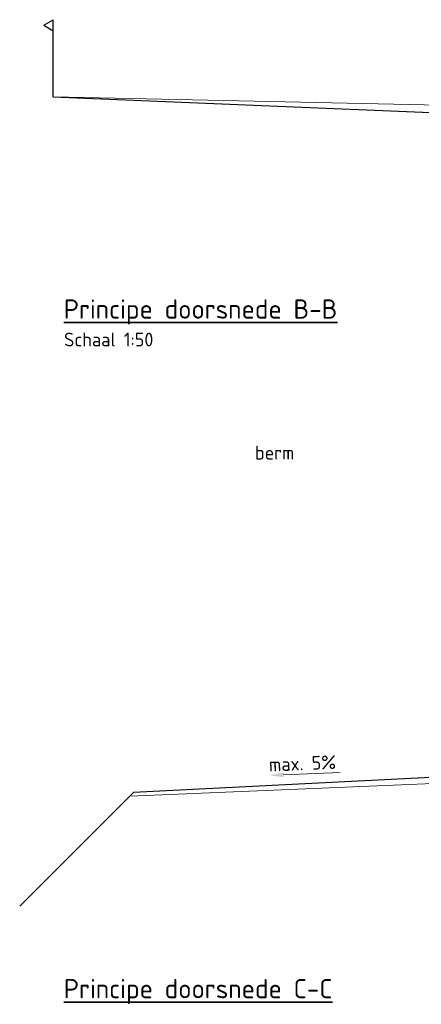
# Model space of a CAD drawing. Header units: metres. Extents: x 122.7 to 162.8, y 75.2 to 111.3.
# Tile 3 of 6: x 123.2 to 126.8, y 93.1 to 102. Entities that reach past the tile are written whole.
import ezdxf

# ---------------------------------------------------------------- set-up
doc = ezdxf.new("R2010")
doc.units = ezdxf.units.M
doc.layers.get('0').update_dxf_attribs({"color": 151})
for name, color, linetype, lineweight in [('B-XX-VH-VERHARDING-GD', 252, 'Continuous', 25), ('N-WE-OG-TERREIN_ERF-SD', 7, 'Continuous', 25), ('N-WE-VH-M', 7, 'Continuous', 18), ('N-WE-VH-T25', 7, 'Continuous', 25), ('N-WE-VH-VERHARDING-GD', 7, 'Continuous', 18), ('X-XX-AL-T25', 7, 'Continuous', 25), ('X-XX-AL-T35', 7, 'Continuous', 35)]:
    doc.layers.add(name, color=color, linetype=linetype, lineweight=lineweight)
doc.styles.add('NLCS-ISO-M50-T25', font='NLCS-ISO.TTF', dxfattribs={"height": 0.125})
doc.styles.add('NLCS-ISO-M50-T35', font='NLCS-ISO.TTF', dxfattribs={"height": 0.175})

# ---------------------------------------------------------------- blocks, each defined once
blk = doc.blocks.new('SOG-ERFGRENS_LINKS-D')
for p, q in [((-0.4330127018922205, 3.25), (-8.881784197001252e-16, 3.5)), ((-0.4330127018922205, 3.25), (-8.881784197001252e-16, 3)), ((-8.881784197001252e-16, 3), (-1.77635683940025e-15, 3.5)), ((0, 0), (-8.881784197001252e-16, 3))]:
    blk.add_line(p, q)

msp = doc.modelspace()

# ---------------------------------------------------------------- linework, layer by layer
at = {"layer": 'B-XX-VH-VERHARDING-GD'}
for points in [[(123.469692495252, 101.3101654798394), (127.403545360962, 101.1478881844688), (127.7769289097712, 101.1755983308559), (128.776989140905, 101.2335484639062), (132.2387700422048, 101.149237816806), (133.2342849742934, 101.0936460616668), (137.494765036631, 100.9789098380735), (138.8846264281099, 100.9595495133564), (144.0524500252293, 100.8431295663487)], [(138.5638031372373, 95.05799344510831), (137.8625172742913, 94.9566387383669), (136.7490131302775, 95.02257174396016), (135.4252314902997, 95.03163132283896), (133.8556490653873, 95.13533032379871), (133.72167368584, 95.13546709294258), (131.4065554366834, 95.2959981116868), (128.2819469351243, 95.18220896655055), (127.8530820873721, 95.18087307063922), (124.1978457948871, 94.99811125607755)], [(124.1978457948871, 94.99811125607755), (123.1646275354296, 93.96489299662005)]]:
    msp.add_lwpolyline(points, dxfattribs=at)
at = {"layer": 'N-WE-VH-M'}
msp.add_line((126.0730248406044, 95.17746999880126), (125.5559796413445, 95.15665518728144), dxfattribs=at)
msp.add_solid([(125.5551416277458, 95.17747165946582), (125.5568176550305, 95.13583871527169), (125.4310808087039, 95.15162710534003)], dxfattribs=at)
at = {"layer": 'N-WE-VH-VERHARDING-GD'}
for points in [[(127.3989289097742, 101.2255983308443), (123.469692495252, 101.3101654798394)], [(127.710946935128, 95.11220896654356), (124.1646275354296, 94.96489299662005)]]:
    msp.add_lwpolyline(points, dxfattribs=at)

# ---------------------------------------------------------------- block references
at = {"layer": 'N-WE-OG-TERREIN_ERF-SD', "xscale": 0.2, "yscale": 0.2, "zscale": 0.2}
msp.add_blockref('SOG-ERFGRENS_LINKS-D', (123.469692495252, 101.3101654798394), dxfattribs=at)

# ---------------------------------------------------------------- texts
at = {"layer": 'N-WE-VH-M', "insert": (125.7299713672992, 95.26123858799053), "char_height": 0.1249999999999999, "attachment_point": 5, "rotation": 2.305324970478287, "style": 'NLCS-ISO-M50-T25'}
msp.add_mtext('\\A1;max. 5%', dxfattribs=at)
at = {"layer": 'N-WE-VH-T25', "insert": (125.2994957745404, 98.14316753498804), "char_height": 0.125, "width": 1.403026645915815, "attachment_point": 1, "rotation": 0.0054370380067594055, "style": 'NLCS-ISO-M50-T25'}
msp.add_mtext('berm', dxfattribs=at)
at = {"layer": 'X-XX-AL-T25', "insert": (123.5671725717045, 99.16992085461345), "char_height": 0.125, "width": 1.912558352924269, "attachment_point": 1, "rotation": 359.99456296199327, "style": 'NLCS-ISO-M50-T25'}
msp.add_mtext('Schaal 1:50', dxfattribs=at)
at = {"layer": 'X-XX-AL-T35', "char_height": 0.175, "width": 11.82928752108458, "attachment_point": 1, "rotation": 359.99456296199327, "style": 'NLCS-ISO-M50-T35'}
for s, insert in [('{\\LPrincipe doorsnede B-B }', (123.5646488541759, 99.47195096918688)), ('{\\LPrincipe doorsnede C-C }', (123.5651911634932, 93.30436244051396))]:
    msp.add_mtext(s, dxfattribs=dict(at, insert=insert))

doc.saveas('drawing.dxf')
